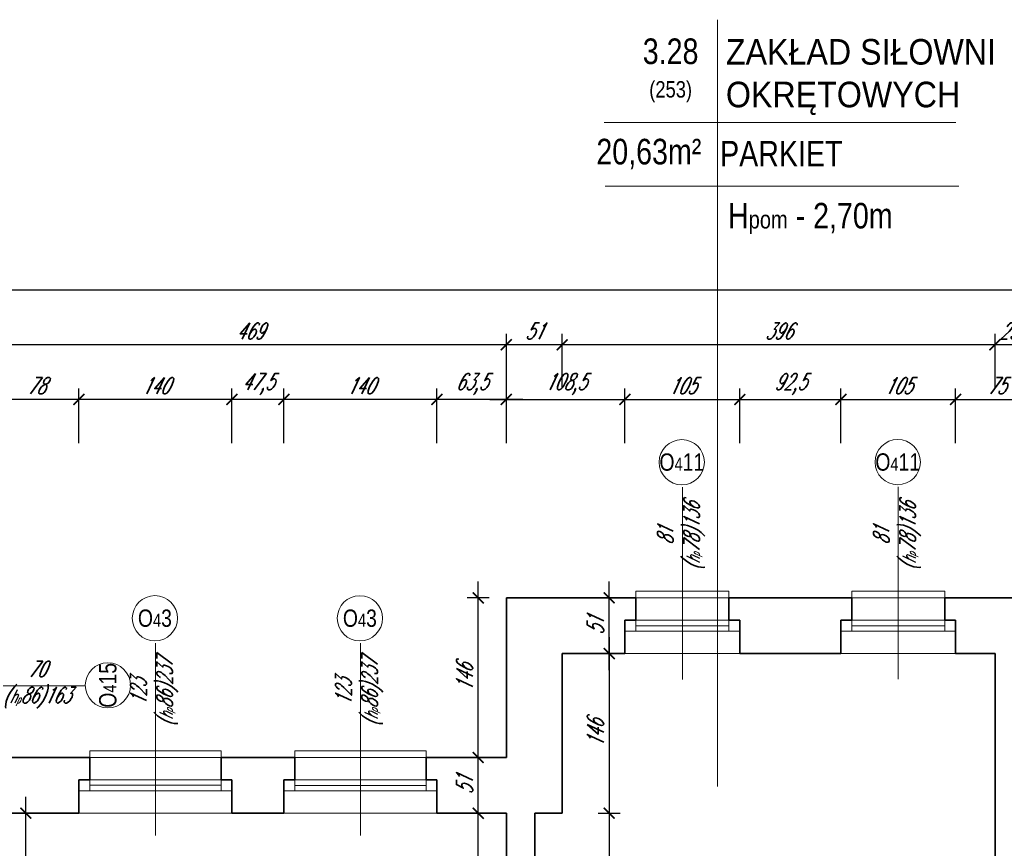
# Model space of a CAD drawing. Header units: millimetres. Extents: x 402 to 79005, y -7782 to 89952.
# Tile 54 of 256: x 23664 to 24565, y 17595 to 18353. Entities that reach past the tile are written whole.
import ezdxf

# ---------------------------------------------------------------- set-up
doc = ezdxf.new("R2010")
doc.units = ezdxf.units.MM
doc.header["$LTSCALE"] = 10
doc.linetypes.add('DASHED', pattern=[19.05, 12.7, -6.35])
doc.layers.get('0').update_dxf_attribs({"lineweight": 0})
doc.layers.get('Defpoints').update_dxf_attribs({"color": 253})
for name, color, linetype, lineweight in [('01 parter - ściany', 253, 'Continuous', 35), ('03-01_okna', 253, 'Continuous', 15), ('04-1_widok', 253, 'Continuous', 5), ('05-01_wymiary', 253, 'Continuous', 5), ('05-03_opis', 253, 'Continuous', 5)]:
    doc.layers.add(name, color=color, linetype=linetype, lineweight=lineweight)
doc.styles.add('ariel', font='ARIAL.TTF', dxfattribs={"width": 0.8})
doc.styles.add('ariel_wym', font='simplex.shx', dxfattribs={"width": 0.65, "oblique": 25})
doc.dimstyles.new('ariel 50', dxfattribs={"dimtxt": 15, "dimasz": 10, "dimexe": 10, "dimexo": 0, "dimgap": 5, "dimtad": 1, "dimdec": 1, "dimrnd": 0.5, "dimtxsty": 'ariel_wym', "dimblk": 'ARCHTICK', "dimcen": 2.5, "dimdle": 15, "dimazin": 0, "dimtfac": 1, "dimtdec": 1, "dimtix": 1, "dimtmove": 0, "dimatfit": 3, "dimldrblk": 'DOT', "dimfxl": 0, "dimarcsym": 0})
doc.dimstyles.new('ariel 50 wnętrze', dxfattribs={"dimtxt": 15, "dimasz": 10, "dimexe": 10, "dimexo": 0, "dimgap": 5, "dimtad": 1, "dimdec": 1, "dimrnd": 0.5, "dimtxsty": 'ariel_wym', "dimblk": 'ARCHTICK', "dimcen": 2.5, "dimdle": 15, "dimazin": 0, "dimtfac": 1, "dimtdec": 1, "dimtix": 1, "dimtmove": 0, "dimatfit": 3, "dimldrblk": 'DOT', "dimfxl": 0, "dimarcsym": 0})

# ---------------------------------------------------------------- blocks, each defined once
blk = doc.blocks.new('_ArchTick')
at = {"color": 0, "linetype": 'ByBlock', "const_width": 0.15}
blk.add_lwpolyline([(-0.5, -0.5), (0.5, 0.5)], dxfattribs=at)
blk = doc.blocks.new('*D2931')
at = {"layer": '05-01_wymiary', "color": 0, "lineweight": -2}
for p, q in [((24203.26, 17788.4), (24203.26, 17612.4)), ((24193.26, 17773.4), (24213.26, 17773.4)), ((24193.26, 17627.4), (24213.26, 17627.4))]:
    blk.add_line(p, q, dxfattribs=at)
at = {"layer": 'Defpoints', "color": 0, "lineweight": 0}
for p in [(24160.23, 17773.4), (24160.23, 17627.4), (24203.26, 17627.4)]:
    blk.add_point(p, dxfattribs=at)
at = {"layer": '05-01_wymiary', "color": 0, "lineweight": -2, "xscale": 10, "yscale": 10, "zscale": 10}
for p, rotation in [((24203.26, 17773.4), 90), ((24203.26, 17627.4), 270)]:
    blk.add_blockref('_ArchTick', p, dxfattribs=dict(at, rotation=rotation))
at = {"layer": '05-01_wymiary', "color": 0, "insert": (24190.76, 17700.4), "char_height": 15, "attachment_point": 5, "rotation": 90, "style": 'ariel_wym'}
blk.add_mtext('146', dxfattribs=at)
blk = doc.blocks.new('_Dot')
at = {"color": 0, "linetype": 'ByBlock', "lineweight": -2}
blk.add_line((-0.5, 0), (-1, 0), dxfattribs=at)
at = {"color": 0, "linetype": 'ByBlock', "const_width": 0.5}
blk.add_lwpolyline([(-0.25, 0, 1), (0.25, 0, 1)], format="xyb", close=True, dxfattribs=at)
blk = doc.blocks.new('*D2932')
at = {"layer": '05-01_wymiary', "color": 0, "lineweight": -2}
for p, q in [((24203.26, 17642.4), (24203.26, 17247.4)), ((24193.26, 17627.4), (24213.26, 17627.4)), ((24193.26, 17262.4), (24213.26, 17262.4))]:
    blk.add_line(p, q, dxfattribs=at)
at = {"layer": 'Defpoints', "color": 0, "lineweight": 0}
for p in [(24160.23, 17627.4), (24135.23, 17262.4), (24203.26, 17262.4)]:
    blk.add_point(p, dxfattribs=at)
at = {"layer": '05-01_wymiary', "color": 0, "lineweight": -2, "xscale": 10, "yscale": 10, "zscale": 10}
for p, rotation in [((24203.26, 17627.4), 90), ((24203.26, 17262.4), 270)]:
    blk.add_blockref('_ArchTick', p, dxfattribs=dict(at, rotation=rotation))
at = {"layer": '05-01_wymiary', "color": 0, "insert": (24190.76, 17444.9), "char_height": 15, "attachment_point": 5, "rotation": 90, "style": 'ariel_wym'}
blk.add_mtext('365', dxfattribs=at)
blk = doc.blocks.new('*D2943')
at = {"layer": '05-01_wymiary', "color": 0, "lineweight": -2}
for p, q in [((23669.68, 17259.4), (23669.68, 17642.4)), ((23659.68, 17627.4), (23679.68, 17627.4)), ((23659.68, 17274.4), (23679.68, 17274.4))]:
    blk.add_line(p, q, dxfattribs=at)
at = {"layer": 'Defpoints', "color": 0, "lineweight": 0}
for p in [(23640.23, 17627.4), (23669.68, 17627.4), (23640.23, 17274.4)]:
    blk.add_point(p, dxfattribs=at)
at = {"layer": '05-01_wymiary', "color": 0, "lineweight": -2, "xscale": 10, "yscale": 10, "zscale": 10}
for p, rotation in [((23669.68, 17627.4), 90), ((23669.68, 17274.4), 270)]:
    blk.add_blockref('_ArchTick', p, dxfattribs=dict(at, rotation=rotation))
at = {"layer": '05-01_wymiary', "color": 0, "insert": (23657.18, 17450.9), "char_height": 15, "attachment_point": 5, "rotation": 90, "style": 'ariel_wym'}
blk.add_mtext('353', dxfattribs=at)
blk = doc.blocks.new('*D2944')
at = {"layer": '05-01_wymiary', "color": 0, "lineweight": -2}
for p, q in [((24083.47, 17259.4), (24083.47, 17642.4)), ((24093.47, 17627.4), (24073.47, 17627.4)), ((24093.47, 17274.4), (24073.47, 17274.4))]:
    blk.add_line(p, q, dxfattribs=at)
at = {"layer": 'Defpoints', "color": 0, "lineweight": 0}
for p in [(24083.47, 17627.4), (24109.23, 17627.4), (24109.23, 17274.4)]:
    blk.add_point(p, dxfattribs=at)
at = {"layer": '05-01_wymiary', "color": 0, "lineweight": -2, "xscale": 10, "yscale": 10, "zscale": 10}
for p, rotation in [((24083.47, 17627.4), 90), ((24083.47, 17274.4), 270)]:
    blk.add_blockref('_ArchTick', p, dxfattribs=dict(at, rotation=rotation))
at = {"layer": '05-01_wymiary', "color": 0, "insert": (24070.97, 17450.9), "char_height": 15, "attachment_point": 5, "rotation": 90, "style": 'ariel_wym'}
blk.add_mtext('353', dxfattribs=at)
blk = doc.blocks.new('*D2945')
at = {"layer": '05-01_wymiary', "color": 0, "lineweight": -2}
for p, q in [((24083.47, 17612.4), (24083.47, 17693.4)), ((24093.47, 17678.4), (24073.47, 17678.4)), ((24093.47, 17627.4), (24073.47, 17627.4))]:
    blk.add_line(p, q, dxfattribs=at)
at = {"layer": 'Defpoints', "color": 0, "lineweight": 0}
for p in [(24083.47, 17678.4), (24109.23, 17678.4), (24109.23, 17627.4)]:
    blk.add_point(p, dxfattribs=at)
at = {"layer": '05-01_wymiary', "color": 0, "lineweight": -2, "xscale": 10, "yscale": 10, "zscale": 10}
for p, rotation in [((24083.47, 17678.4), 90), ((24083.47, 17627.4), 270)]:
    blk.add_blockref('_ArchTick', p, dxfattribs=dict(at, rotation=rotation))
at = {"layer": '05-01_wymiary', "color": 0, "insert": (24070.97, 17652.9), "char_height": 15, "attachment_point": 5, "rotation": 90, "style": 'ariel_wym'}
blk.add_mtext('51', dxfattribs=at)
blk = doc.blocks.new('*D2946')
at = {"layer": '05-01_wymiary', "color": 0, "lineweight": -2}
for p, q in [((24083.47, 17663.4), (24083.47, 17839.4)), ((24093.47, 17824.4), (24073.47, 17824.4)), ((24093.47, 17678.4), (24073.47, 17678.4))]:
    blk.add_line(p, q, dxfattribs=at)
at = {"layer": 'Defpoints', "color": 0, "lineweight": 0}
for p in [(24083.47, 17824.4), (24109.23, 17824.4), (24109.23, 17678.4)]:
    blk.add_point(p, dxfattribs=at)
at = {"layer": '05-01_wymiary', "color": 0, "lineweight": -2, "xscale": 10, "yscale": 10, "zscale": 10}
for p, rotation in [((24083.47, 17824.4), 90), ((24083.47, 17678.4), 270)]:
    blk.add_blockref('_ArchTick', p, dxfattribs=dict(at, rotation=rotation))
at = {"layer": '05-01_wymiary', "color": 0, "insert": (24070.97, 17751.4), "char_height": 15, "attachment_point": 5, "rotation": 90, "style": 'ariel_wym'}
blk.add_mtext('146', dxfattribs=at)
blk = doc.blocks.new('*D2972')
at = {"layer": '05-01_wymiary', "color": 0, "lineweight": -2}
for p, q in [((24109.23, 17965.92), (24109.23, 18015.92)), ((24217.72, 17965.92), (24217.72, 18015.92)), ((24094.23, 18005.92), (24232.72, 18005.92))]:
    blk.add_line(p, q, dxfattribs=at)
at = {"layer": 'Defpoints', "color": 0, "lineweight": 0}
for p in [(24217.72, 18005.92), (24109.23, 17824.4), (24217.72, 17773.4)]:
    blk.add_point(p, dxfattribs=at)
at = {"layer": '05-01_wymiary', "color": 0, "lineweight": -2, "xscale": 10, "yscale": 10, "zscale": 10, "rotation": 180}
blk.add_blockref('_ArchTick', (24109.23, 18005.92), dxfattribs=at)
at = {"layer": '05-01_wymiary', "color": 0, "lineweight": -2, "xscale": 10, "yscale": 10, "zscale": 10}
blk.add_blockref('_ArchTick', (24217.72, 18005.92), dxfattribs=at)
at = {"layer": '05-01_wymiary', "color": 0, "insert": (24163.47, 18019.85), "char_height": 15, "attachment_point": 5, "style": 'ariel_wym'}
blk.add_mtext('108,5', dxfattribs=at)
blk = doc.blocks.new('*D2973')
at = {"layer": '05-01_wymiary', "color": 0, "lineweight": -2}
for p, q in [((24217.72, 17965.92), (24217.72, 18015.92)), ((24322.72, 17965.92), (24322.72, 18015.92)), ((24202.72, 18005.92), (24337.72, 18005.92))]:
    blk.add_line(p, q, dxfattribs=at)
at = {"layer": 'Defpoints', "color": 0, "lineweight": 0}
for p in [(24322.72, 18005.92), (24217.72, 17773.4), (24322.72, 17773.4)]:
    blk.add_point(p, dxfattribs=at)
at = {"layer": '05-01_wymiary', "color": 0, "lineweight": -2, "xscale": 10, "yscale": 10, "zscale": 10, "rotation": 180}
blk.add_blockref('_ArchTick', (24217.72, 18005.92), dxfattribs=at)
at = {"layer": '05-01_wymiary', "color": 0, "lineweight": -2, "xscale": 10, "yscale": 10, "zscale": 10}
blk.add_blockref('_ArchTick', (24322.72, 18005.92), dxfattribs=at)
at = {"layer": '05-01_wymiary', "color": 0, "insert": (24270.22, 18018.42), "char_height": 15, "attachment_point": 5, "style": 'ariel_wym'}
blk.add_mtext('105', dxfattribs=at)
blk = doc.blocks.new('*D2974')
at = {"layer": '05-01_wymiary', "color": 0, "lineweight": -2}
for p, q in [((24322.72, 17965.92), (24322.72, 18015.92)), ((24415.22, 17965.92), (24415.22, 18015.92)), ((24307.72, 18005.92), (24430.22, 18005.92))]:
    blk.add_line(p, q, dxfattribs=at)
at = {"layer": 'Defpoints', "color": 0, "lineweight": 0}
for p in [(24415.22, 18005.92), (24322.72, 17773.4), (24415.22, 17773.4)]:
    blk.add_point(p, dxfattribs=at)
at = {"layer": '05-01_wymiary', "color": 0, "lineweight": -2, "xscale": 10, "yscale": 10, "zscale": 10, "rotation": 180}
blk.add_blockref('_ArchTick', (24322.72, 18005.92), dxfattribs=at)
at = {"layer": '05-01_wymiary', "color": 0, "lineweight": -2, "xscale": 10, "yscale": 10, "zscale": 10}
blk.add_blockref('_ArchTick', (24415.22, 18005.92), dxfattribs=at)
at = {"layer": '05-01_wymiary', "color": 0, "insert": (24368.97, 18019.85), "char_height": 15, "attachment_point": 5, "style": 'ariel_wym'}
blk.add_mtext('92,5', dxfattribs=at)
blk = doc.blocks.new('*D2975')
at = {"layer": '05-01_wymiary', "color": 0, "lineweight": -2}
for p, q in [((24415.22, 17965.92), (24415.22, 18015.92)), ((24520.22, 17965.92), (24520.22, 18015.92)), ((24400.22, 18005.92), (24535.22, 18005.92))]:
    blk.add_line(p, q, dxfattribs=at)
at = {"layer": 'Defpoints', "color": 0, "lineweight": 0}
for p in [(24520.22, 18005.92), (24415.22, 17773.4), (24520.22, 17773.4)]:
    blk.add_point(p, dxfattribs=at)
at = {"layer": '05-01_wymiary', "color": 0, "lineweight": -2, "xscale": 10, "yscale": 10, "zscale": 10, "rotation": 180}
blk.add_blockref('_ArchTick', (24415.22, 18005.92), dxfattribs=at)
at = {"layer": '05-01_wymiary', "color": 0, "lineweight": -2, "xscale": 10, "yscale": 10, "zscale": 10}
blk.add_blockref('_ArchTick', (24520.22, 18005.92), dxfattribs=at)
at = {"layer": '05-01_wymiary', "color": 0, "insert": (24467.72, 18018.42), "char_height": 15, "attachment_point": 5, "style": 'ariel_wym'}
blk.add_mtext('105', dxfattribs=at)
blk = doc.blocks.new('*D2976')
at = {"layer": '05-01_wymiary', "color": 0, "lineweight": -2}
for p, q in [((24520.22, 17965.92), (24520.22, 18015.92)), ((24595.22, 17965.92), (24595.22, 18015.92)), ((24505.22, 18005.92), (24610.22, 18005.92))]:
    blk.add_line(p, q, dxfattribs=at)
at = {"layer": 'Defpoints', "color": 0, "lineweight": 0}
for p in [(24595.22, 18005.92), (24520.22, 17773.4), (24595.22, 17773.4)]:
    blk.add_point(p, dxfattribs=at)
at = {"layer": '05-01_wymiary', "color": 0, "lineweight": -2, "xscale": 10, "yscale": 10, "zscale": 10, "rotation": 180}
blk.add_blockref('_ArchTick', (24520.22, 18005.92), dxfattribs=at)
at = {"layer": '05-01_wymiary', "color": 0, "lineweight": -2, "xscale": 10, "yscale": 10, "zscale": 10}
blk.add_blockref('_ArchTick', (24595.22, 18005.92), dxfattribs=at)
at = {"layer": '05-01_wymiary', "color": 0, "insert": (24557.72, 18018.42), "char_height": 15, "attachment_point": 5, "style": 'ariel_wym'}
blk.add_mtext('75', dxfattribs=at)
blk = doc.blocks.new('*D3005')
at = {"layer": '05-01_wymiary', "color": 0, "lineweight": -2}
for p, q in [((24045.73, 17965.92), (24045.73, 18015.92)), ((24109.23, 17965.92), (24109.23, 18015.92)), ((24124.23, 18005.92), (24030.73, 18005.92))]:
    blk.add_line(p, q, dxfattribs=at)
at = {"layer": 'Defpoints', "color": 0, "lineweight": 0}
for p in [(24045.73, 18005.92), (24109.23, 17824.4), (24045.73, 17627.4)]:
    blk.add_point(p, dxfattribs=at)
at = {"layer": '05-01_wymiary', "color": 0, "lineweight": -2, "xscale": 10, "yscale": 10, "zscale": 10, "rotation": 180}
blk.add_blockref('_ArchTick', (24045.73, 18005.92), dxfattribs=at)
at = {"layer": '05-01_wymiary', "color": 0, "lineweight": -2, "xscale": 10, "yscale": 10, "zscale": 10}
blk.add_blockref('_ArchTick', (24109.23, 18005.92), dxfattribs=at)
at = {"layer": '05-01_wymiary', "color": 0, "insert": (24077.48, 18019.85), "char_height": 15, "attachment_point": 5, "style": 'ariel_wym'}
blk.add_mtext('63,5', dxfattribs=at)
blk = doc.blocks.new('*D3006')
at = {"layer": '05-01_wymiary', "color": 0, "lineweight": -2}
for p, q in [((23905.73, 17965.92), (23905.73, 18015.92)), ((24045.73, 17965.92), (24045.73, 18015.92)), ((24060.73, 18005.92), (23890.73, 18005.92))]:
    blk.add_line(p, q, dxfattribs=at)
at = {"layer": 'Defpoints', "color": 0, "lineweight": 0}
for p in [(23905.73, 18005.92), (23905.73, 17627.4), (24045.73, 17627.4)]:
    blk.add_point(p, dxfattribs=at)
at = {"layer": '05-01_wymiary', "color": 0, "lineweight": -2, "xscale": 10, "yscale": 10, "zscale": 10, "rotation": 180}
blk.add_blockref('_ArchTick', (23905.73, 18005.92), dxfattribs=at)
at = {"layer": '05-01_wymiary', "color": 0, "lineweight": -2, "xscale": 10, "yscale": 10, "zscale": 10}
blk.add_blockref('_ArchTick', (24045.73, 18005.92), dxfattribs=at)
at = {"layer": '05-01_wymiary', "color": 0, "insert": (23975.73, 18018.42), "char_height": 15, "attachment_point": 5, "style": 'ariel_wym'}
blk.add_mtext('140', dxfattribs=at)
blk = doc.blocks.new('*D3007')
at = {"layer": '05-01_wymiary', "color": 0, "lineweight": -2}
for p, q in [((23858.23, 17965.92), (23858.23, 18015.92)), ((23905.73, 17965.92), (23905.73, 18015.92)), ((23920.73, 18005.92), (23843.23, 18005.92))]:
    blk.add_line(p, q, dxfattribs=at)
at = {"layer": 'Defpoints', "color": 0, "lineweight": 0}
for p in [(23858.23, 18005.92), (23858.23, 17627.41), (23905.73, 17627.4)]:
    blk.add_point(p, dxfattribs=at)
at = {"layer": '05-01_wymiary', "color": 0, "lineweight": -2, "xscale": 10, "yscale": 10, "zscale": 10, "rotation": 180}
blk.add_blockref('_ArchTick', (23858.23, 18005.92), dxfattribs=at)
at = {"layer": '05-01_wymiary', "color": 0, "lineweight": -2, "xscale": 10, "yscale": 10, "zscale": 10}
blk.add_blockref('_ArchTick', (23905.73, 18005.92), dxfattribs=at)
at = {"layer": '05-01_wymiary', "color": 0, "insert": (23881.98, 18019.85), "char_height": 15, "attachment_point": 5, "style": 'ariel_wym'}
blk.add_mtext('47,5', dxfattribs=at)
blk = doc.blocks.new('*D3008')
at = {"layer": '05-01_wymiary', "color": 0, "lineweight": -2}
for p, q in [((23718.23, 17965.92), (23718.23, 18015.92)), ((23858.23, 17965.92), (23858.23, 18015.92)), ((23873.23, 18005.92), (23703.23, 18005.92))]:
    blk.add_line(p, q, dxfattribs=at)
at = {"layer": 'Defpoints', "color": 0, "lineweight": 0}
for p in [(23718.23, 18005.92), (23718.23, 17627.4), (23858.23, 17627.41)]:
    blk.add_point(p, dxfattribs=at)
at = {"layer": '05-01_wymiary', "color": 0, "lineweight": -2, "xscale": 10, "yscale": 10, "zscale": 10, "rotation": 180}
blk.add_blockref('_ArchTick', (23718.23, 18005.92), dxfattribs=at)
at = {"layer": '05-01_wymiary', "color": 0, "lineweight": -2, "xscale": 10, "yscale": 10, "zscale": 10}
blk.add_blockref('_ArchTick', (23858.23, 18005.92), dxfattribs=at)
at = {"layer": '05-01_wymiary', "color": 0, "insert": (23788.23, 18018.42), "char_height": 15, "attachment_point": 5, "style": 'ariel_wym'}
blk.add_mtext('140', dxfattribs=at)
blk = doc.blocks.new('*D3009')
at = {"layer": '05-01_wymiary', "color": 0, "lineweight": -2}
for p, q in [((23640.22, 17965.92), (23640.22, 18015.92)), ((23718.23, 17965.92), (23718.23, 18015.92)), ((23733.23, 18005.92), (23625.22, 18005.92))]:
    blk.add_line(p, q, dxfattribs=at)
at = {"layer": 'Defpoints', "color": 0, "lineweight": 0}
for p in [(23640.22, 18005.92), (23640.22, 17824.4), (23718.23, 17627.4)]:
    blk.add_point(p, dxfattribs=at)
at = {"layer": '05-01_wymiary', "color": 0, "lineweight": -2, "xscale": 10, "yscale": 10, "zscale": 10, "rotation": 180}
blk.add_blockref('_ArchTick', (23640.22, 18005.92), dxfattribs=at)
at = {"layer": '05-01_wymiary', "color": 0, "lineweight": -2, "xscale": 10, "yscale": 10, "zscale": 10}
blk.add_blockref('_ArchTick', (23718.23, 18005.92), dxfattribs=at)
at = {"layer": '05-01_wymiary', "color": 0, "insert": (23679.23, 18018.42), "char_height": 15, "attachment_point": 5, "style": 'ariel_wym'}
blk.add_mtext('78', dxfattribs=at)
blk = doc.blocks.new('*D3033')
at = {"layer": '05-01_wymiary', "color": 0, "lineweight": -2}
for p, q in [((24556.23, 18015.92), (24556.23, 18065.92)), ((24581.23, 18015.92), (24581.23, 18065.92)), ((24556.23, 18055.92), (24546.23, 18055.92)), ((24581.23, 18055.92), (24556.23, 18055.92)), ((24581.23, 18055.92), (24591.23, 18055.92))]:
    blk.add_line(p, q, dxfattribs=at)
at = {"layer": 'Defpoints', "color": 0, "lineweight": 0}
for p in [(24556.23, 18055.92), (24556.23, 17773.4), (24581.23, 17773.4)]:
    blk.add_point(p, dxfattribs=at)
at = {"layer": '05-01_wymiary', "color": 0, "lineweight": -2, "xscale": 10, "yscale": 10, "zscale": 10}
blk.add_blockref('_ArchTick', (24556.23, 18055.92), dxfattribs=at)
at = {"layer": '05-01_wymiary', "color": 0, "lineweight": -2, "xscale": 10, "yscale": 10, "zscale": 10, "rotation": 180}
blk.add_blockref('_ArchTick', (24581.23, 18055.92), dxfattribs=at)
at = {"layer": '05-01_wymiary', "color": 0, "insert": (24568.73, 18068.42), "char_height": 15, "attachment_point": 5, "style": 'ariel_wym'}
blk.add_mtext('25', dxfattribs=at)
blk = doc.blocks.new('*D3034')
at = {"layer": '05-01_wymiary', "color": 0, "lineweight": -2}
for p, q in [((24160.23, 18015.92), (24160.23, 18065.92)), ((24556.23, 18015.92), (24556.23, 18065.92)), ((24571.23, 18055.92), (24145.23, 18055.92))]:
    blk.add_line(p, q, dxfattribs=at)
at = {"layer": 'Defpoints', "color": 0, "lineweight": 0}
for p in [(24160.23, 18055.92), (24160.23, 17773.4), (24556.23, 17773.4)]:
    blk.add_point(p, dxfattribs=at)
at = {"layer": '05-01_wymiary', "color": 0, "lineweight": -2, "xscale": 10, "yscale": 10, "zscale": 10, "rotation": 180}
blk.add_blockref('_ArchTick', (24160.23, 18055.92), dxfattribs=at)
at = {"layer": '05-01_wymiary', "color": 0, "lineweight": -2, "xscale": 10, "yscale": 10, "zscale": 10}
blk.add_blockref('_ArchTick', (24556.23, 18055.92), dxfattribs=at)
at = {"layer": '05-01_wymiary', "color": 0, "insert": (24358.23, 18068.42), "char_height": 15, "attachment_point": 5, "style": 'ariel_wym'}
blk.add_mtext('396', dxfattribs=at)
blk = doc.blocks.new('*D3035')
at = {"layer": '05-01_wymiary', "color": 0, "lineweight": -2}
for p, q in [((24109.23, 18015.92), (24109.23, 18065.92)), ((24160.23, 18015.92), (24160.23, 18065.92)), ((24175.23, 18055.92), (24094.23, 18055.92))]:
    blk.add_line(p, q, dxfattribs=at)
at = {"layer": 'Defpoints', "color": 0, "lineweight": 0}
for p in [(24109.23, 18055.92), (24109.23, 17824.4), (24160.23, 17773.4)]:
    blk.add_point(p, dxfattribs=at)
at = {"layer": '05-01_wymiary', "color": 0, "lineweight": -2, "xscale": 10, "yscale": 10, "zscale": 10, "rotation": 180}
blk.add_blockref('_ArchTick', (24109.23, 18055.92), dxfattribs=at)
at = {"layer": '05-01_wymiary', "color": 0, "lineweight": -2, "xscale": 10, "yscale": 10, "zscale": 10}
blk.add_blockref('_ArchTick', (24160.23, 18055.92), dxfattribs=at)
at = {"layer": '05-01_wymiary', "color": 0, "insert": (24134.73, 18068.42), "char_height": 15, "attachment_point": 5, "style": 'ariel_wym'}
blk.add_mtext('51', dxfattribs=at)
blk = doc.blocks.new('*D3036')
at = {"layer": '05-01_wymiary', "color": 0, "lineweight": -2}
for p, q in [((23640.23, 18015.92), (23640.23, 18065.92)), ((24109.23, 18015.92), (24109.23, 18065.92)), ((24124.23, 18055.92), (23625.23, 18055.92))]:
    blk.add_line(p, q, dxfattribs=at)
at = {"layer": 'Defpoints', "color": 0, "lineweight": 0}
for p in [(23640.23, 18055.92), (24109.23, 17824.4), (23640.23, 17627.4)]:
    blk.add_point(p, dxfattribs=at)
at = {"layer": '05-01_wymiary', "color": 0, "lineweight": -2, "xscale": 10, "yscale": 10, "zscale": 10, "rotation": 180}
blk.add_blockref('_ArchTick', (23640.23, 18055.92), dxfattribs=at)
at = {"layer": '05-01_wymiary', "color": 0, "lineweight": -2, "xscale": 10, "yscale": 10, "zscale": 10}
blk.add_blockref('_ArchTick', (24109.23, 18055.92), dxfattribs=at)
at = {"layer": '05-01_wymiary', "color": 0, "insert": (23874.73, 18068.42), "char_height": 15, "attachment_point": 5, "style": 'ariel_wym'}
blk.add_mtext('469', dxfattribs=at)
blk = doc.blocks.new('*D3043')
at = {"layer": '05-01_wymiary', "color": 0, "lineweight": -2}
for p, q in [((22857.82, 18065.92), (22857.82, 18115.92)), ((27678.23, 18065.92), (27678.23, 18115.92)), ((27693.23, 18105.92), (22842.82, 18105.92))]:
    blk.add_line(p, q, dxfattribs=at)
at = {"layer": 'Defpoints', "color": 0, "lineweight": 0}
for p in [(22857.82, 18105.92), (27678.23, 17640.4), (22857.82, 17627.4)]:
    blk.add_point(p, dxfattribs=at)
at = {"layer": '05-01_wymiary', "color": 0, "lineweight": -2, "xscale": 10, "yscale": 10, "zscale": 10, "rotation": 180}
blk.add_blockref('_ArchTick', (22857.82, 18105.92), dxfattribs=at)
at = {"layer": '05-01_wymiary', "color": 0, "lineweight": -2, "xscale": 10, "yscale": 10, "zscale": 10}
blk.add_blockref('_ArchTick', (27678.23, 18105.92), dxfattribs=at)
at = {"layer": '05-01_wymiary', "color": 0, "insert": (25268.03, 18119.85), "char_height": 15, "attachment_point": 5, "style": 'ariel_wym'}
blk.add_mtext('4820,5', dxfattribs=at)
blk = doc.blocks.new('*D3045')
at = {"layer": '05-01_wymiary', "color": 0, "lineweight": -2}
for p, q in [((24203.26, 17758.4), (24203.26, 17839.4)), ((24163.26, 17824.4), (24213.26, 17824.4)), ((24163.26, 17773.4), (24213.26, 17773.4))]:
    blk.add_line(p, q, dxfattribs=at)
at = {"layer": 'Defpoints', "color": 0, "lineweight": 0}
for p in [(24109.23, 17824.4), (24203.26, 17824.4), (24160.23, 17773.4)]:
    blk.add_point(p, dxfattribs=at)
at = {"layer": '05-01_wymiary', "color": 0, "lineweight": -2, "xscale": 10, "yscale": 10, "zscale": 10}
for p, rotation in [((24203.26, 17824.4), 90), ((24203.26, 17773.4), 270)]:
    blk.add_blockref('_ArchTick', p, dxfattribs=dict(at, rotation=rotation))
at = {"layer": '05-01_wymiary', "color": 0, "insert": (24190.76, 17798.9), "char_height": 15, "attachment_point": 5, "rotation": 90, "style": 'ariel_wym'}
blk.add_mtext('51', dxfattribs=at)

msp = doc.modelspace()

# ---------------------------------------------------------------- linework, layer by layer
at = {"layer": '01 parter - ściany'}
for p, q in [((24109.23, 17824.4), (24109.23, 17678.4)), ((24109.23, 17824.4), (24227.72, 17824.4)), ((24227.72, 17803.9), (24227.72, 17824.4)), ((24312.72, 17824.4), (24425.22, 17824.4)), ((24312.72, 17803.9), (24312.72, 17824.4)), ((24425.22, 17803.9), (24425.22, 17824.4)), ((24510.22, 17803.9), (24510.22, 17824.4)), ((24510.22, 17824.4), (24605.22, 17824.4)), ((24217.72, 17773.4), (24217.72, 17803.9)), ((24217.72, 17803.9), (24227.72, 17803.9)), ((24322.72, 17803.9), (24312.72, 17803.9)), ((24322.72, 17773.4), (24322.72, 17803.9)), ((24415.22, 17773.4), (24415.22, 17803.9)), ((24415.22, 17803.9), (24425.22, 17803.9)), ((24520.22, 17803.9), (24510.22, 17803.9)), ((24520.22, 17773.4), (24520.22, 17803.9)), ((24160.23, 17773.4), (24160.23, 17627.4)), ((24160.23, 17773.4), (24217.72, 17773.4)), ((24322.72, 17773.4), (24415.22, 17773.4)), ((24520.22, 17773.4), (24556.23, 17773.4)), ((24556.23, 17773.4), (24556.23, 17262.4)), ((23640.22, 17678.41), (23718.23, 17678.41)), ((23718.23, 17678.41), (23718.23, 17678.4)), ((23858.23, 17678.41), (23905.73, 17678.41)), ((23858.23, 17678.41), (23858.23, 17678.4)), ((23905.73, 17678.41), (23905.73, 17678.4)), ((24045.73, 17678.41), (24045.73, 17678.4)), ((24045.73, 17678.4), (24109.23, 17678.4)), ((23718.23, 17657.91), (23718.23, 17627.4)), ((23858.23, 17657.91), (23858.23, 17627.41)), ((23905.73, 17657.9), (23905.73, 17627.41)), ((24045.73, 17657.9), (24045.73, 17627.41)), ((23640.23, 17627.4), (23718.23, 17627.4)), ((23858.23, 17627.41), (23905.73, 17627.41)), ((24045.73, 17627.4), (24109.23, 17627.4)), ((24109.23, 17627.4), (24109.23, 17274.4)), ((24135.23, 17627.4), (24135.23, 17262.4)), ((24135.23, 17627.4), (24160.23, 17627.4))]:
    msp.add_line(p, q, dxfattribs=at)
for points in [[(23718.23, 17678.4), (23728.23, 17678.4), (23728.23, 17657.9), (23718.23, 17657.9)], [(23858.23, 17678.4), (23848.23, 17678.4), (23848.23, 17657.9), (23858.23, 17657.9)], [(23905.73, 17678.4), (23915.73, 17678.4), (23915.73, 17657.9), (23905.73, 17657.9)], [(24045.73, 17678.4), (24035.73, 17678.4), (24035.73, 17657.9), (24045.73, 17657.9)]]:
    msp.add_lwpolyline(points, dxfattribs=at)
at = {"layer": '03-01_okna', "linetype": 'DASHED'}
for p, q in [((24227.72, 17824.4), (24312.72, 17824.4)), ((24425.22, 17824.4), (24510.22, 17824.4)), ((23728.23, 17678.41), (23848.23, 17678.41)), ((23915.73, 17678.4), (24035.73, 17678.4))]:
    msp.add_line(p, q, dxfattribs=at)
at = {"layer": '03-01_okna', "linetype": 'Continuous', "lineweight": 0}
for p, q in [((24217.72, 17803.9), (24322.72, 17803.9)), ((24227.72, 17793.9), (24227.72, 17803.9)), ((24227.72, 17798.9), (24312.72, 17798.9)), ((24312.72, 17793.9), (24312.72, 17803.9)), ((24415.22, 17803.9), (24512.72, 17803.9)), ((24415.22, 17803.9), (24520.22, 17803.9)), ((24425.22, 17793.9), (24425.22, 17803.9)), ((24425.22, 17798.9), (24510.22, 17798.9)), ((24510.22, 17793.9), (24510.22, 17803.9)), ((24217.72, 17793.9), (24322.72, 17793.9)), ((24415.22, 17793.9), (24520.22, 17793.9)), ((23718.23, 17657.91), (23858.23, 17657.91)), ((23728.23, 17647.91), (23728.23, 17657.91)), ((23848.23, 17647.91), (23848.23, 17657.91)), ((23905.73, 17657.9), (24045.73, 17657.9)), ((23915.73, 17647.9), (23915.73, 17657.9)), ((24035.73, 17647.9), (24035.73, 17657.9)), ((23718.23, 17647.91), (23858.23, 17647.91)), ((23718.23, 17647.91), (23728.23, 17647.91)), ((23728.23, 17652.91), (23848.23, 17652.91)), ((23858.23, 17647.91), (23848.23, 17647.91)), ((23905.73, 17647.9), (24045.73, 17647.9)), ((23905.73, 17647.9), (23915.73, 17647.9)), ((23915.73, 17652.9), (24035.73, 17652.9)), ((24045.73, 17647.9), (24035.73, 17647.9))]:
    msp.add_line(p, q, dxfattribs=at)
for points in [[(24312.72, 17824.4), (24312.72, 17830.4), (24227.72, 17830.4), (24227.72, 17824.4)], [(24510.22, 17824.4), (24510.22, 17830.4), (24425.22, 17830.4), (24425.22, 17824.4)], [(23848.23, 17678.41), (23848.23, 17684.41), (23728.23, 17684.41), (23728.23, 17678.41)], [(24035.73, 17678.4), (24035.73, 17684.4), (23915.73, 17684.4), (23915.73, 17678.4)]]:
    msp.add_lwpolyline(points, dxfattribs=at)
at = {"layer": '04-1_widok'}
for p, q in [((24322.72, 17773.4), (24217.72, 17773.4)), ((24520.22, 17773.4), (24415.22, 17773.4)), ((23718.23, 17627.41), (23858.23, 17627.41)), ((23905.73, 17627.4), (24045.73, 17627.4))]:
    msp.add_line(p, q, dxfattribs=at)
at = {"layer": '05-03_opis'}
for p, q in [((24302.46, 18353.33), (24302.46, 17651.81)), ((24198.71, 18259.37), (24520.39, 18259.37)), ((24199.49, 18201.02), (24523.27, 18201.02))]:
    msp.add_line(p, q, dxfattribs=at)
at = {"layer": '05-03_opis', "lineweight": 0}
for p, q in [((24270.22, 17749.8), (24270.22, 17925.82)), ((24467.72, 17749.88), (24467.72, 17925.89)), ((23788.23, 17607.02), (23788.23, 17783.04)), ((23975.73, 17607.02), (23975.73, 17783.04)), ((23562.84, 17743.89), (23724.04, 17743.89))]:
    msp.add_line(p, q, dxfattribs=at)
for centre in [(24269.72, 17948.51), (24467.22, 17948.58), (23787.73, 17805.73), (23975.23, 17805.72), (23744.72, 17744.39)]:
    msp.add_circle(centre, 20.69, dxfattribs=at)

# ---------------------------------------------------------------- texts
at = {"layer": '05-03_opis', "char_height": 23.4234, "style": 'ariel'}
for s, insert, width, attachment_point in [('{\\fArial|b0|i0|c238|p34;3.28\\P\\H0.6404x;(253)}', (24259.5, 18306.88), 108.9126, 5), ('\\W0.9;{\\fArial|b0|i0|c238|p34;ZAKŁAD SIŁOWNI\\POKRĘTOWYCH}', (24310.06, 18300.86), 356.6375, 4), ('{\\fArial|b0|i0|c238|p34;20,63m²}', (24239.56, 18230.47), 108.9126, 5), ('{\\fArial|b0|i0|c238|p34;PARKIET}', (24304.73, 18230.75), 322.789, 4), ('{\\fArial|b0|i0|c238|p34; H\\H0.7x;pom\\H1.429x; - 2,70m}', (24304.73, 18171.56), 322.789, 4)]:
    msp.add_mtext(s, dxfattribs=dict(at, insert=insert, width=width, attachment_point=attachment_point))
at = {"layer": '05-03_opis', "lineweight": 0, "attachment_point": 5}
for s, insert, char_height, width, style in [('O{\\H0.7576x;4}11', (24269.72, 17948.51), 15.84, 75.1935, 'ariel'), ('O{\\H0.7576x;4}11', (24467.22, 17948.58), 15.84, 75.1935, 'ariel'), ('O{\\H0.7576x;4}3', (23787.73, 17805.73), 15.84, 75.1935, 'ariel'), ('O{\\H0.7576x;4}3', (23975.23, 17805.72), 15.84, 75.1935, 'ariel'), ('70\\P({\\H0.8333x;h\\H0.6x;p}86)163', (23679.82, 17744.96), 14.4, 62.6613, 'ariel_wym')]:
    msp.add_mtext(s, dxfattribs=dict(at, insert=insert, char_height=char_height, width=width, style=style))
at = {"layer": '05-03_opis', "lineweight": 0, "attachment_point": 5, "rotation": 90}
for s, insert, char_height, width, style in [('81\\P({\\H0.8333x;h\\H0.6x;p}78)136', (24269.15, 17880.93), 14.4, 62.6613, 'ariel_wym'), ('81\\P({\\H0.8333x;h\\H0.6x;p}78)136', (24466.65, 17881.01), 14.4, 62.6613, 'ariel_wym'), ('123\\P({\\H0.8333x;h\\H0.6x;p}86)237', (23787.15, 17738.16), 14.4, 62.6613, 'ariel_wym'), ('123\\P({\\H0.8333x;h\\H0.6x;p}86)237', (23974.65, 17738.15), 14.4, 62.6613, 'ariel_wym'), ('O{\\H0.7576x;4}15', (23744.72, 17744.39), 15.84, 75.1935, 'ariel')]:
    msp.add_mtext(s, dxfattribs=dict(at, insert=insert, char_height=char_height, width=width, style=style))

# ---------------------------------------------------------------- dimensions: what is measured, and where the dimension line sits
at = {"layer": '05-01_wymiary'}
for base, p1, p2, picture, middle in [((22857.82, 18105.92), (27678.23, 17640.4), (22857.82, 17627.4), '*D3043', (25268.03, 18119.85)), ((23640.23, 18055.92), (24109.23, 17824.4), (23640.23, 17627.4), '*D3036', (23874.73, 18068.42)), ((24109.23, 18055.92), (24160.23, 17773.4), (24109.23, 17824.4), '*D3035', (24134.73, 18068.42)), ((24160.23, 18055.92), (24556.23, 17773.4), (24160.23, 17773.4), '*D3034', (24358.23, 18068.42)), ((24556.23, 18055.92), (24581.23, 17773.4), (24556.23, 17773.4), '*D3033', (24568.73, 18068.42)), ((23640.22, 18005.92), (23718.23, 17627.4), (23640.22, 17824.4), '*D3009', (23679.23, 18018.42)), ((23718.23, 18005.92), (23858.23, 17627.41), (23718.23, 17627.4), '*D3008', (23788.23, 18018.42)), ((23858.23, 18005.92), (23905.73, 17627.4), (23858.23, 17627.41), '*D3007', (23881.98, 18019.85)), ((23905.73, 18005.92), (24045.73, 17627.4), (23905.73, 17627.4), '*D3006', (23975.73, 18018.42)), ((24045.73, 18005.92), (24109.23, 17824.4), (24045.73, 17627.4), '*D3005', (24077.48, 18019.85)), ((24217.72, 18005.92), (24109.23, 17824.4), (24217.72, 17773.4), '*D2972', (24163.47, 18019.85)), ((24322.72, 18005.92), (24217.72, 17773.4), (24322.72, 17773.4), '*D2973', (24270.22, 18018.42)), ((24415.22, 18005.92), (24322.72, 17773.4), (24415.22, 17773.4), '*D2974', (24368.97, 18019.85)), ((24520.22, 18005.92), (24415.22, 17773.4), (24520.22, 17773.4), '*D2975', (24467.72, 18018.42)), ((24595.22, 18005.92), (24520.22, 17773.4), (24595.22, 17773.4), '*D2976', (24557.72, 18018.42))]:
    dim = msp.add_linear_dim(base=base, p1=p1, p2=p2, dimstyle='ariel 50', dxfattribs=at)
    dim.commit()
    dim.dimension.update_dxf_attribs({"geometry": picture, "text_midpoint": middle})
for base, p1, p2, dimstyle, picture, middle in [((24083.47, 17824.4), (24109.23, 17678.4), (24109.23, 17824.4), 'ariel 50 wnętrze', '*D2946', (24070.97, 17751.4)), ((24203.26, 17824.4), (24160.23, 17773.4), (24109.23, 17824.4), 'ariel 50', '*D3045', (24190.76, 17798.9)), ((24083.47, 17678.4), (24109.23, 17627.4), (24109.23, 17678.4), 'ariel 50 wnętrze', '*D2945', (24070.97, 17652.9)), ((24203.26, 17262.4), (24160.23, 17627.4), (24135.23, 17262.4), 'ariel 50 wnętrze', '*D2932', (24190.76, 17444.9))]:
    dim = msp.add_linear_dim(base=base, p1=p1, p2=p2, angle=90, dimstyle=dimstyle, override={"dimtmove": 1}, dxfattribs=at)
    dim.commit()
    dim.dimension.update_dxf_attribs({"geometry": picture, "text_midpoint": middle})
for base, p1, p2, picture, middle in [((24203.26, 17627.4), (24160.23, 17773.4), (24160.23, 17627.4), '*D2931', (24190.76, 17700.4)), ((23669.68, 17627.4), (23640.23, 17274.4), (23640.23, 17627.4), '*D2943', (23657.18, 17450.9)), ((24083.47, 17627.4), (24109.23, 17274.4), (24109.23, 17627.4), '*D2944', (24070.97, 17450.9))]:
    dim = msp.add_linear_dim(base=base, p1=p1, p2=p2, angle=90, dimstyle='ariel 50 wnętrze', dxfattribs=at)
    dim.commit()
    dim.dimension.update_dxf_attribs({"geometry": picture, "text_midpoint": middle})

doc.saveas('drawing.dxf')
